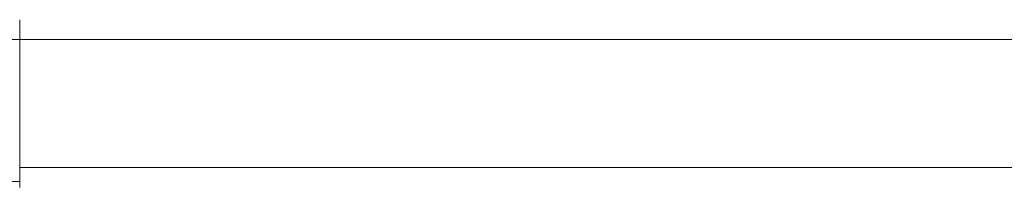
# Model space of a CAD drawing. Header units: millimetres. Extents: x -447 to 1924, y -61 to 422.
# Tile 60 of 65: x 1596 to 1630, y 159 to 165. Entities that reach past the tile are written whole.
import ezdxf

# ---------------------------------------------------------------- set-up
doc = ezdxf.new("R2010")
doc.units = ezdxf.units.MM

# ---------------------------------------------------------------- blocks, each defined once
blk = doc.blocks.new('Drawing View6')
at = {"color": 7, "linetype": 'Continuous', "lineweight": 18}
for p, q in [((-160.232, -14.025), (-160.232, -14.725)), ((-160.232, -14.725), (-161.032, -14.725)), ((-8.232, -14.725), (-160.232, -14.725)), ((-160.232, -14.725), (-160.232, -19.725)), ((-8.232, -19.225), (-160.232, -19.225)), ((-160.232, -19.725), (-161.032, -19.725)), ((-160.232, -19.925), (-160.232, -19.725))]:
    blk.add_line(p, q, dxfattribs=at)

msp = doc.modelspace()

# ---------------------------------------------------------------- block references
at = {"color": 7, "linetype": 'Continuous', "lineweight": 18}
msp.add_blockref('Drawing View6', (1755.875, 179.083), dxfattribs=at)

doc.saveas('drawing.dxf')
